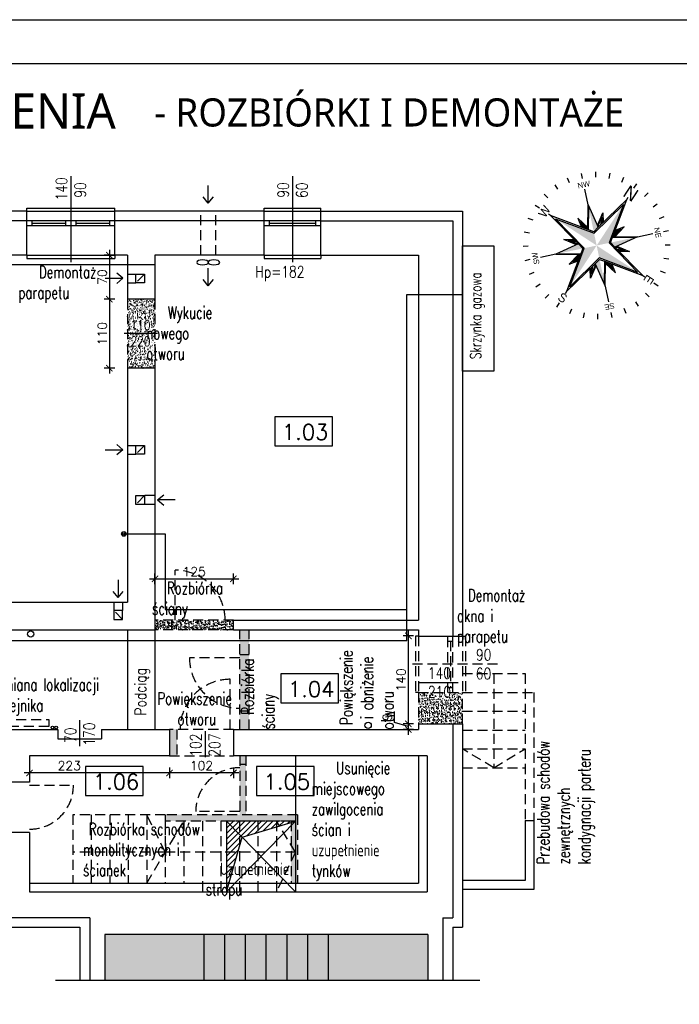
# Model space of a CAD drawing. Header units: millimetres. Extents: x 31969 to 285678, y -69766 to -5517.
# Tile 7 of 37: x 142905 to 143957, y -14058 to -12488. Entities that reach past the tile are written whole.
import ezdxf
from ezdxf.enums import TextEntityAlignment as Align
from ezdxf.lldxf.tags import DXFTag

# ---------------------------------------------------------------- set-up
doc = ezdxf.new("R2010")
doc.units = ezdxf.units.MM
doc.linetypes.add('KRE_16_8', pattern=[24, 16, -8])
for name, color, linetype in [('a-biblioteka', 251, 'Continuous'), ('a-izolacja 1', 3, 'Continuous'), ('a-opis 2', 1, 'Continuous'), ('a-opis 3', 15, 'Continuous'), ('a-opis stolarki 1', 3, 'Continuous'), ('a-przekrój 1', 3, 'Continuous'), ('a-ramka', 7, 'Continuous'), ('a-schody', 3, 'Continuous'), ('a-stolarka okienna', 3, 'Continuous'), ('a-szkło', 4, 'Continuous'), ('a-szraf', 252, 'Continuous'), ('a-wentylacja', 3, 'Continuous'), ('a-wyburzenia i rozbiórki', 152, 'KRE_16_8'), ('a-wymiary', 11, 'Continuous'), ('a-ściany istniejące murowane', 6, 'Continuous')]:
    doc.layers.add(name, color=color, linetype=linetype)
doc.styles.add('APLUS', font='txt', dxfattribs={"width": 0.6})
doc.styles.add('MAREK', font='simplex.shx')
doc.styles.add('PRZEKRÓJ2', font='l_10646.ttf')
doc.styles.add('RS01507', font='romans.shx', dxfattribs={"width": 0.7, "height": 0.15})
doc.styles.add('WYMIAR', font='romans.shx', dxfattribs={"width": 0.8})
tags = doc.linetypes.add('DASHED', pattern=[0.75, 0.5, -0.25]).pattern_tags.tags
tags[6:7] = [DXFTag(74, 4), DXFTag(75, 0), DXFTag(340, '0'), DXFTag(46, 1.0), DXFTag(50, 0.0), DXFTag(44, 0.0), DXFTag(45, 0.0)]
tags[4:5] = [DXFTag(74, 4), DXFTag(75, 0), DXFTag(340, '0'), DXFTag(46, 1.0), DXFTag(50, 0.0), DXFTag(44, 0.0), DXFTag(45, 0.0)]
doc.dimstyles.new('MAREK', dxfattribs={"dimscale": 0.85, "dimtxt": 17, "dimasz": 12, "dimexe": 10, "dimexo": 0.625, "dimgap": 5, "dimtad": 1, "dimdec": 1, "dimdsep": 46, "dimtxsty": 'MAREK', "dimblk1": 'ARCHTICK', "dimblk2": 'ARCHTICK', "dimsah": 1, "dimcen": 2.5, "dimdle": 10, "dimadec": 0, "dimazin": 0, "dimtfac": 1, "dimtdec": 1, "dimtmove": 1, "dimatfit": 3, "dimldrblk": 'ARCHTICK', "dimfxl": 0, "dimtolj": 1, "dimtzin": 0, "dimarcsym": 0})
pattern_1 = [(50, (0, 82.701), (9.10923345, -0.79695428), [0.9525, -10.4775]), (355, (0, 82.701), (-1.7621711, 9.55284226), [0.762, -8.3820292]), (100.451445, (0.759, 82.635), (7.34706235, 8.7558876), [0.80950044, -8.90451223]), (46.1842, (0, 85.241), (13.55395204, -2.1021164), [1.42875, -15.71625]), (96.635558, (1.13, 85.066), (11.8702067, 12.3713062), [1.2142512, -13.3567804]), (351.184151, (0, 85.241), (11.8702067, 12.3713062), [1.1429984, -12.5729866]), (21, (1.27, 84.606), (7.58071956, -5.1132599), [0.9525, -10.4775]), (326, (1.27, 84.606), (3.0901014, 9.2093983), [0.762, -8.382]), (71.451445, (1.902, 84.18), (10.67082096, 4.09613844), [0.80950044, -8.9044969]), (37.5, (0, 82.7014), (0.15443016, 4.22775194), [0, -8.2804, 0, -8.509, 0, -8.41375]), (7.5, (0, 82.7014), (3.34098313, 5.00902874), [0, -4.8514, 0, -8.0899, 0, -3.20675]), (327.5, (-2.832, 82.7014), (6.77952976, -0.2864372), [0, -3.175, 0, -9.906, 0, -13.1445]), (317.5, (-4.102, 82.7014), (7.40645907, 1.27132455), [0, -4.1275, 0, -6.5786, 0, -9.3345])]

# ---------------------------------------------------------------- blocks, each defined once
blk = doc.blocks.new('SYMBOL N')
for p, q in [((-46, 227.7), (-49.5, 245.1)), ((0, 232.3), (0, 250)), ((45.4, 227.8), (48.8, 245.2)), ((-129.1, 193.2), (-138.9, 207.9)), ((-89.1, 214.5), (-95.9, 230.9)), ((88.7, 214.7), (95.5, 231.1)), ((128.6, 193.5), (138.3, 208.2)), ((-164.2, 164.3), (-176.7, 176.8)), ((0, 186.9), (-29.3, 55.1)), ((0, 186.9), (0, 195.9)), ((29.3, 55), (0, 186.9)), ((164.3, 164.2), (176.8, 176.7)), ((-193.5, 128.5), (-208.2, 138.3)), ((-100, 100), (-138.1, 138.1)), ((-30.4, 30.4), (0, 167)), ((0, 167), (30.4, 30.4)), ((100.1, 100), (138.2, 138.1)), ((193.2, 129.1), (207.9, 138.9)), ((-35.2, 58.8), (-43.2, 104.4)), ((-43.2, 104.4), (-24.3, 77.4)), ((43.4, 104.4), (24.4, 77.5)), ((35.3, 58.8), (43.4, 104.4)), ((-214.7, 88.7), (-231, 95.5)), ((-29.2, 55.1), (-100, 100.1)), ((-100, 100.1), (-55, 29.4)), ((-92.9, 93), (-52.7, 29.9)), ((-31.7, 56.6), (-37.9, 91.4)), ((-37.9, 91.4), (-25.2, 73.4)), ((-37.9, 91.4), (-27, 65.3)), ((-37.8, 91.5), (-27, 65.3)), ((38, 91.4), (25.3, 73.4)), ((38, 91.4), (27.1, 65.3)), ((38, 91.4), (27.1, 65.2)), ((29.3, 55), (100.1, 100)), ((29.8, 52.8), (93, 93)), ((31.8, 56.6), (38, 91.4)), ((100.1, 100), (55.1, 29.3)), ((214.5, 89.1), (230.9, 95.9)), ((-227.8, 45.4), (-245.2, 48.8)), ((-58.8, 35.3), (-104.4, 43.4)), ((-104.4, 43.4), (-77.5, 24.4)), ((-91.4, 38), (-65.3, 27.1)), ((-56.6, 31.8), (-91.4, 38)), ((-91.4, 38), (-73.4, 25.3)), ((-91.4, 38), (-65.2, 27.1)), ((-34, 34), (-55, 29.3)), ((-29.3, 55.1), (-34, 34)), ((34, 34), (29.3, 55)), ((55.1, 29.3), (34, 34)), ((56.6, 31.7), (91.4, 37.9)), ((58.8, 35.2), (104.4, 43.2)), ((91.4, 37.9), (65.3, 27)), ((91.4, 37.9), (73.4, 25.2)), ((104.4, 43.2), (77.4, 24.3)), ((227.7, 46), (245.1, 49.5)), ((-232.3, 0), (-250, 0)), ((-186.9, 0), (-195.8, 0)), ((-55, 29.3), (-186.9, 0)), ((-186.9, 0), (-55, -29.3)), ((-167, 0), (-30.4, 30.4)), ((-30.4, -30.4), (-167, 0)), ((30.4, 30.4), (167, 0)), ((167, 0), (30.4, -30.4)), ((186.9, 0), (55.1, 29.3)), ((55.1, -29.3), (186.9, 0)), ((186.9, 0), (195.9, 0)), ((232.3, 0), (250, 0)), ((-104.4, -43.4), (-77.5, -24.4)), ((-55, -29.3), (-100, -100.1)), ((-91.5, -37.8), (-65.3, -27)), ((-91.4, -38), (-73.4, -25.3)), ((-91.4, -38), (-65.3, -27.1)), ((-56.6, -31.8), (-91.4, -38)), ((-55, -29.3), (-34, -34)), ((0, -167), (-30.4, -30.4)), ((30.4, -30.4), (0, -167)), ((34, -34), (55.1, -29.3)), ((52.9, -29.8), (93.1, -92.9)), ((55.1, -29.3), (100.1, -100)), ((56.6, -31.7), (91.4, -37.9)), ((91.4, -37.9), (65.3, -27)), ((91.4, -37.9), (73.4, -25.2)), ((104.4, -43.2), (77.4, -24.3)), ((-227.7, -46), (-245.1, -49.5)), ((-58.8, -35.3), (-104.4, -43.4)), ((-100, -100.1), (-29.3, -55.1)), ((-93, -93), (-29.8, -52.8)), ((-35.2, -58.8), (-43.2, -104.4)), ((-31.7, -56.6), (-37.9, -91.4)), ((-37.9, -91.4), (-27, -65.3)), ((-37.9, -91.4), (-27, -65.3)), ((-34, -34), (-29.3, -55.1)), ((-29.3, -55.1), (0, -186.9)), ((0, -186.9), (29.3, -55)), ((37.9, -91.4), (27, -65.3)), ((38, -91.4), (27.1, -65.3)), ((29.3, -55), (34, -34)), ((100.1, -100), (29.4, -55)), ((31.8, -56.6), (38, -91.4)), ((35.3, -58.8), (43.4, -104.4)), ((58.8, -35.2), (104.4, -43.2)), ((227.9, -45.3), (245.2, -48.7)), ((-214.5, -89.1), (-230.9, -95.9)), ((-100, -100), (-138.1, -138.1)), ((-43.2, -104.4), (-24.3, -77.4)), ((-37.9, -91.4), (-25.2, -73.4)), ((43.4, -104.4), (24.4, -77.5)), ((38, -91.4), (25.3, -73.4)), ((100.1, -100), (138.2, -138.1)), ((214.8, -88.6), (231.1, -95.4)), ((-193.2, -129.1), (-207.9, -138.9)), ((193.6, -128.5), (208.3, -138.3)), ((-164.2, -164.3), (-176.7, -176.8)), ((164.3, -164.3), (176.8, -176.8)), ((-128.4, -193.5), (-138.2, -208.2)), ((0, -186.9), (0, -195.8)), ((129.1, -193.2), (138.9, -207.9)), ((-88.6, -214.7), (-95.4, -231)), ((-45.3, -227.8), (-48.7, -245.1)), ((0, -232.3), (0, -250)), ((46, -227.7), (49.5, -245.1)), ((89.1, -214.5), (95.9, -230.9))]:
    blk.add_line(p, q)
for points in [[(30.4, 30.4), (0, 167), (0, 0)], [(-33.9, 34), (-92.9, 93), (-29.7, 52.8)], [(-25.2, 73.4), (-37.8, 91.5), (-27, 65.3)], [(27.1, 65.2), (38, 91.4), (29.4, 55.1), (31.8, 56.7)], [(34, 34), (52.8, 29.8), (93, 93)], [(-65.2, 27.1), (-91.4, 38), (-55.1, 29.4), (-56.6, 31.8)], [(73.4, 25.2), (91.4, 37.9), (65.3, 27)], [(-30.4, 30.4), (-167, 0), (0, 0)], [(0, -167), (0, 0), (-30.4, -30.4)], [(30.4, -30.4), (167, 0), (0, 0)], [(-34, -34), (-93, -93), (-52.8, -29.8)], [(-73.4, -25.2), (-91.5, -37.8), (-65.3, -27)], [(65.3, -27), (91.4, -37.9), (55.1, -29.3), (56.7, -31.7)], [(-27, -65.3), (-37.9, -91.4), (-29.3, -55.1), (-31.7, -56.7)], [(25.2, -73.4), (37.9, -91.4), (27, -65.3)], [(93.1, -92.9), (34, -34), (29.9, -52.7)]]:
    blk.add_solid(points)
at = {"style": 'APLUS'}
blk.add_text('W', height=29.9, dxfattribs=at).set_placement((0, 211.8), align=Align.MIDDLE)
for s, height, rotation, p in [('SW', 18.69, 45, (-149.8, 149.8)), ('NW', 18.69, 315, (149.8, 149.8)), ('S', 29.9, 270, (-211.8, 0)), ('N', 44.9, 270, (211.8, -0.7)), ('SE', 18.69, 135, (-149.8, -149.8)), ('NE', 18.69, 225, (149.8, -149.8)), ('E', 29.9, 180, (0, -211.8))]:
    blk.add_text(s, height=height, rotation=rotation, dxfattribs=at).set_placement(p, align=Align.MIDDLE)
blk = doc.blocks.new('_ARCHTICK')
at = {"color": 0, "linetype": 'ByBlock', "const_width": 0.15}
blk.add_lwpolyline([(-0.5, -0.5), (0.5, 0.5)], dxfattribs=at)
blk = doc.blocks.new('*D51')
at = {"layer": 'a-wymiary', "color": 0, "lineweight": -2, "ltscale": 100}
for p, q in [((143121.1, -13388), (143121.1, -13371)), ((143246.1, -13388), (143246.1, -13371)), ((143112.6, -13379.5), (143254.6, -13379.5))]:
    blk.add_line(p, q, dxfattribs=at)
at = {"layer": 'DEFPOINTS', "color": 0, "ltscale": 100}
for p in [(143246.1, -13379.5), (143121.1, -13445.6), (143246.1, -13445.6)]:
    blk.add_point(p, dxfattribs=at)
at = {"layer": 'a-wymiary', "color": 0, "lineweight": -2, "ltscale": 100, "xscale": 10.2, "yscale": 10.2, "zscale": 10.2, "rotation": 180}
blk.add_blockref('_ARCHTICK', (143121.1, -13379.5), dxfattribs=at)
at = {"layer": 'a-wymiary', "color": 0, "lineweight": -2, "ltscale": 100, "xscale": 10.2, "yscale": 10.2, "zscale": 10.2}
blk.add_blockref('_ARCHTICK', (143246.1, -13379.5), dxfattribs=at)
at = {"layer": 'a-wymiary', "color": 0, "ltscale": 100, "insert": (143183.6, -13368.1), "char_height": 14.45, "attachment_point": 5, "style": 'MAREK'}
blk.add_mtext('\\A1;125', dxfattribs=at)
blk = doc.blocks.new('*D52')
at = {"layer": 'a-wymiary', "color": 0, "lineweight": -2, "ltscale": 100}
for p, q in [((143056.9, -12863.6), (143039.9, -12863.6)), ((143048.4, -12855.1), (143048.4, -12942.1)), ((143056.9, -12933.6), (143039.9, -12933.6))]:
    blk.add_line(p, q, dxfattribs=at)
at = {"layer": 'DEFPOINTS', "color": 0, "ltscale": 100}
for p in [(143077.1, -12863.6), (143048.4, -12933.6), (143077.1, -12933.6)]:
    blk.add_point(p, dxfattribs=at)
at = {"layer": 'a-wymiary', "color": 0, "lineweight": -2, "ltscale": 100, "xscale": 10.2, "yscale": 10.2, "zscale": 10.2}
for p, rotation in [((143048.4, -12863.6), 90), ((143048.4, -12933.6), 270)]:
    blk.add_blockref('_ARCHTICK', p, dxfattribs=dict(at, rotation=rotation))
at = {"layer": 'a-wymiary', "color": 0, "ltscale": 100, "insert": (143037, -12898.6), "char_height": 14.45, "attachment_point": 5, "rotation": 90, "style": 'MAREK'}
blk.add_mtext('\\A1;70', dxfattribs=at)
blk = doc.blocks.new('*D53')
at = {"layer": 'a-wymiary', "color": 0, "lineweight": -2, "ltscale": 100}
for p, q in [((143048.4, -12925.1), (143048.4, -13052.1)), ((143056.9, -12933.6), (143039.9, -12933.6)), ((143056.9, -13043.6), (143039.9, -13043.6))]:
    blk.add_line(p, q, dxfattribs=at)
at = {"layer": 'DEFPOINTS', "color": 0, "ltscale": 100}
for p in [(143077.1, -12933.6), (143048.4, -13043.6), (143077.1, -13043.6)]:
    blk.add_point(p, dxfattribs=at)
at = {"layer": 'a-wymiary', "color": 0, "lineweight": -2, "ltscale": 100, "xscale": 10.2, "yscale": 10.2, "zscale": 10.2}
for p, rotation in [((143048.4, -12933.6), 90), ((143048.4, -13043.6), 270)]:
    blk.add_blockref('_ARCHTICK', p, dxfattribs=dict(at, rotation=rotation))
at = {"layer": 'a-wymiary', "color": 0, "ltscale": 100, "insert": (143037, -12988.6), "char_height": 14.45, "attachment_point": 5, "rotation": 90, "style": 'MAREK'}
blk.add_mtext('\\A1;110', dxfattribs=at)
blk = doc.blocks.new('*D54')
at = {"layer": 'a-wymiary', "color": 0, "lineweight": -2, "ltscale": 100}
for p, q in [((143144.1, -13680.4), (143144.1, -13697.4)), ((143246.1, -13680.4), (143246.1, -13697.4)), ((143254.6, -13688.9), (143135.6, -13688.9))]:
    blk.add_line(p, q, dxfattribs=at)
at = {"layer": 'DEFPOINTS', "color": 0, "ltscale": 100}
for p in [(143144.1, -13661.6), (143246.1, -13661.6), (143144.1, -13688.9)]:
    blk.add_point(p, dxfattribs=at)
at = {"layer": 'a-wymiary', "color": 0, "lineweight": -2, "ltscale": 100, "xscale": 10.2, "yscale": 10.2, "zscale": 10.2, "rotation": 180}
blk.add_blockref('_ARCHTICK', (143144.1, -13688.9), dxfattribs=at)
at = {"layer": 'a-wymiary', "color": 0, "lineweight": -2, "ltscale": 100, "xscale": 10.2, "yscale": 10.2, "zscale": 10.2}
blk.add_blockref('_ARCHTICK', (143246.1, -13688.9), dxfattribs=at)
at = {"layer": 'a-wymiary', "color": 0, "ltscale": 100, "insert": (143195.1, -13677.4), "char_height": 14.45, "attachment_point": 5, "style": 'MAREK'}
blk.add_mtext('\\A1;102', dxfattribs=at)
blk = doc.blocks.new('*D62')
at = {"layer": 'a-wymiary', "color": 0, "lineweight": -2, "ltscale": 100}
for p, q in [((142921.1, -13680.4), (142921.1, -13697.4)), ((143144.1, -13680.4), (143144.1, -13697.4)), ((143152.6, -13688.9), (142912.6, -13688.9))]:
    blk.add_line(p, q, dxfattribs=at)
at = {"layer": 'DEFPOINTS', "color": 0, "ltscale": 100}
for p in [(142921.1, -13661.6), (143144.1, -13661.6), (142921.1, -13688.9)]:
    blk.add_point(p, dxfattribs=at)
at = {"layer": 'a-wymiary', "color": 0, "lineweight": -2, "ltscale": 100, "xscale": 10.2, "yscale": 10.2, "zscale": 10.2, "rotation": 180}
blk.add_blockref('_ARCHTICK', (142921.1, -13688.9), dxfattribs=at)
at = {"layer": 'a-wymiary', "color": 0, "lineweight": -2, "ltscale": 100, "xscale": 10.2, "yscale": 10.2, "zscale": 10.2}
blk.add_blockref('_ARCHTICK', (143144.1, -13688.9), dxfattribs=at)
at = {"layer": 'a-wymiary', "color": 0, "ltscale": 100, "insert": (142984.5, -13677.4), "char_height": 14.45, "attachment_point": 5, "style": 'MAREK'}
blk.add_mtext('\\A1;223', dxfattribs=at)
blk = doc.blocks.new('*D162')
at = {"layer": 'a-wymiary', "color": 0, "lineweight": -2, "ltscale": 100}
for p, q in [((143524.9, -13462.1), (143524.9, -13619.1)), ((143533.4, -13470.6), (143516.4, -13470.6)), ((143533.4, -13610.6), (143516.4, -13610.6))]:
    blk.add_line(p, q, dxfattribs=at)
at = {"layer": 'DEFPOINTS', "color": 0, "ltscale": 100}
for p in [(143541.1, -13470.6), (143524.9, -13610.6), (143541.1, -13610.6)]:
    blk.add_point(p, dxfattribs=at)
at = {"layer": 'a-wymiary', "color": 0, "lineweight": -2, "ltscale": 100, "xscale": 10.2, "yscale": 10.2, "zscale": 10.2}
for p, rotation in [((143524.9, -13470.6), 90), ((143524.9, -13610.6), 270)]:
    blk.add_blockref('_ARCHTICK', p, dxfattribs=dict(at, rotation=rotation))
at = {"layer": 'a-wymiary', "color": 0, "ltscale": 100, "insert": (143513.4, -13540.6), "char_height": 14.45, "attachment_point": 5, "rotation": 90, "style": 'MAREK'}
blk.add_mtext('\\A1;140', dxfattribs=at)
blk = doc.blocks.new('*D163')
at = {"layer": 'a-wymiary', "color": 0, "lineweight": -2, "ltscale": 100}
for p, q in [((143502.8, -13608.5), (143502.8, -13591.1)), ((143524.9, -13602.1), (143524.9, -13628.1)), ((143524.9, -13615.1), (143502.8, -13608.5)), ((143533.4, -13610.6), (143516.4, -13610.6)), ((143533.4, -13619.6), (143516.4, -13619.6))]:
    blk.add_line(p, q, dxfattribs=at)
at = {"layer": 'DEFPOINTS', "color": 0, "ltscale": 100}
for p in [(143524.9, -13619.6), (143541.1, -13610.6), (143541.1, -13619.6)]:
    blk.add_point(p, dxfattribs=at)
at = {"layer": 'a-wymiary', "color": 0, "lineweight": -2, "ltscale": 100, "xscale": 10.2, "yscale": 10.2, "zscale": 10.2}
for p, rotation in [((143524.9, -13610.6), 90), ((143524.9, -13619.6), 270)]:
    blk.add_blockref('_ARCHTICK', p, dxfattribs=dict(at, rotation=rotation))
at = {"layer": 'a-wymiary', "color": 0, "ltscale": 100, "insert": (143491.3, -13599.8), "char_height": 14.45, "attachment_point": 5, "rotation": 90, "style": 'MAREK'}
blk.add_mtext('\\A1;9', dxfattribs=at)

msp = doc.modelspace()

# ---------------------------------------------------------------- hatches: boundary and pattern name
at = {"layer": 'a-biblioteka'}
h = msp.add_hatch(dxfattribs=at)
h.set_pattern_fill('LINE', color=256, scale=2, angle=45)
h.set_pattern_definition([(45, (-1101.686, 82.7014), (-4.49012806, 4.49012806), [])])
h.paths.add_polyline_path([(143345.07, -13765.63), (143235.07, -13765.63), (143260.02, -13791.25)])
h.paths.add_polyline_path([(143260.02, -13791.25), (143235.07, -13765.63), (143235.07, -13878.63)])
at = {"layer": 'a-szraf', "ltscale": 30}
h = msp.add_hatch(dxfattribs=at)
h.set_pattern_fill('DOTS', color=256, scale=3)
h.set_pattern_definition([(0, (0, 82.7014), (2.38125, 4.7625), [0, -4.7625])])
h.paths.add_polyline_path([(143556.07, -13946.63), (143397.57, -13946.63), (143397.57, -14019.22), (143556.07, -14019.22)])
h.paths.add_polyline_path([(143397.57, -13946.63), (143364.57, -13946.63), (143364.57, -14019.22), (143397.57, -14019.22)])
h.paths.add_polyline_path([(143364.57, -13946.63), (143331.57, -13946.63), (143331.57, -14019.22), (143364.57, -14019.22)])
h.paths.add_polyline_path([(143331.57, -13946.63), (143298.57, -13946.63), (143298.57, -14019.22), (143331.57, -14019.22)])
h.paths.add_polyline_path([(143298.57, -13946.63), (143265.57, -13946.63), (143265.57, -14019.22), (143298.57, -14019.22)])
h.paths.add_polyline_path([(143265.57, -13946.63), (143232.57, -13946.63), (143232.57, -14019.22), (143265.57, -14019.22)])
h.paths.add_polyline_path([(143232.57, -13946.63), (143199.57, -13946.63), (143199.57, -14019.22), (143232.57, -14019.22)])
h.paths.add_polyline_path([(143199.57, -13946.63), (143041.07, -13946.63), (143041.07, -14019.22), (143199.57, -14019.22)])
at = {"layer": 'a-wyburzenia i rozbiórki'}
h = msp.add_hatch(dxfattribs=at)
h.set_pattern_fill('AR-CONC', color=256, scale=0.05, style=0)
h.set_pattern_definition(pattern_1)
h.paths.add_polyline_path([(143121.07, -12988.63), (143077.07, -12988.63), (143077.07, -13043.63), (143121.07, -13043.63)])
h.paths.add_polyline_path([(143121.07, -12933.63), (143077.07, -12933.63), (143077.07, -12988.63), (143121.07, -12988.63)])
h = msp.add_hatch(dxfattribs=at)
h.set_pattern_fill('AR-CONC', color=256, scale=0.05, style=0)
h.paths.add_polyline_path([(143246.07, -13445.63), (143148.07, -13445.63), (143148.07, -13460.63), (143246.07, -13460.63)])
h.paths.add_polyline_path([(143148.07, -13445.63), (143121.07, -13445.63), (143121.07, -13460.63), (143148.07, -13460.63)])
h = msp.add_hatch(dxfattribs=at)
h.set_pattern_fill('AR-CONC', color=256, scale=0.05, style=0)
h.set_pattern_definition([(50, (-119.963, 0), (9.10923345, -0.79695428), [0.9525, -10.4775]), (355, (-119.963, 0), (-1.7621711, 9.55284226), [0.762, -8.3820292]), (100.451445, (-119.204, -0.066), (7.34706235, 8.7558876), [0.80950044, -8.90451223]), (46.1842, (-119.963, 2.54), (13.55395204, -2.1021164), [1.42875, -15.71625]), (96.635558, (-118.833, 2.365), (11.8702067, 12.3713062), [1.2142512, -13.3567804]), (351.184151, (-119.963, 2.54), (11.8702067, 12.3713062), [1.1429984, -12.5729866]), (21, (-118.693, 1.905), (7.58071956, -5.1132599), [0.9525, -10.4775]), (326, (-118.693, 1.905), (3.0901014, 9.2093983), [0.762, -8.382]), (71.451445, (-118.061, 1.479), (10.67082096, 4.09613844), [0.80950044, -8.9044969]), (37.5, (-119.9628, 0), (0.15443016, 4.22775194), [0, -8.2804, 0, -8.509, 0, -8.41375]), (7.5, (-119.963, 0), (3.34098313, 5.00902874), [0, -4.8514, 0, -8.0899, 0, -3.20675]), (327.5, (-122.795, 0), (6.77952976, -0.2864372), [0, -3.175, 0, -9.906, 0, -13.1445]), (317.5, (-124.065, 0), (7.40645907, 1.27132455), [0, -4.1275, 0, -6.5786, 0, -9.3345])])
h.paths.add_polyline_path([(143156.07, -13619.63), (143144.07, -13619.63), (143144.07, -13661.63), (143156.07, -13661.63)])
h.paths.add_polyline_path([(143256.07, -13619.63), (143271.07, -13619.63), (143271.07, -13590.63), (143256.07, -13590.63)])
h.paths.add_polyline_path([(143256.07, -13590.63), (143271.07, -13590.63), (143271.07, -13500.63), (143256.07, -13500.63)])
h.paths.add_polyline_path([(143271.07, -13478.08), (143256.07, -13478.08), (143256.07, -13500.63), (143271.07, -13500.63)])
h.paths.add_polyline_path([(143271.07, -13478.08), (143271.07, -13460.63), (143256.07, -13460.63), (143256.07, -13478.08)])
h = msp.add_hatch(dxfattribs=at)
h.set_pattern_fill('AR-CONC', color=256, scale=0.05, style=0)
h.paths.add_polyline_path([(143611.07, -13560.63), (143541.07, -13560.63), (143541.07, -13610.63), (143611.07, -13610.63)])
h = msp.add_hatch(dxfattribs=at)
h.set_pattern_fill('AR-CONC', color=256, scale=0.05, style=0)
h.set_pattern_definition(pattern_1)
h.paths.add_polyline_path([(143348.07, -13765.63), (143338.07, -13765.63), (143338.07, -13864.63), (143348.07, -13864.63)])
h.paths.add_polyline_path([(143348.07, -13755.63), (143137.57, -13755.63), (143137.57, -13765.63), (143348.07, -13765.63)])
h.paths.add_polyline_path([(143266.07, -13661.63), (143256.07, -13661.63), (143256.07, -13755.63), (143266.07, -13755.63)])

# ---------------------------------------------------------------- linework, layer by layer
at = {"layer": 'a-biblioteka', "linetype": 'DASHED', "lineweight": 25, "ltscale": 20}
for p, q in [((143077.07, -13460.63), (143077.07, -13619.63)), ((143121.07, -13460.63), (143121.07, -13619.63))]:
    msp.add_line(p, q, dxfattribs=at)
at = {"layer": 'a-biblioteka'}
for p, q in [((143260.02, -13791.25), (143345.07, -13765.63)), ((143235.07, -13878.63), (143260.02, -13791.25))]:
    msp.add_line(p, q, dxfattribs=at)
at = {"layer": 'a-biblioteka', "ltscale": 100}
msp.add_lwpolyline([(143611.07, -12848.63), (143661.07, -12848.63), (143661.07, -13048.63), (143611.07, -13048.63)], close=True, dxfattribs=at)
at = {"layer": 'a-biblioteka'}
for radius in [3.67, 2]:
    msp.add_circle((143071.51, -13307.91), radius, dxfattribs=at)
at = {"layer": 'a-izolacja 1'}
for p, q in [((142917.07, -12808.63), (142863.07, -12808.63)), ((143295.35, -12808.63), (143057.07, -12808.63)), ((143385.35, -12808.63), (143596.07, -12808.63)), ((143596.07, -12808.63), (143596.07, -13470.63)), ((143596.07, -13610.63), (143596.07, -13919.63)), ((143017.07, -13919.63), (142831.07, -13919.63)), ((143017.07, -13919.63), (143017.07, -14019.22)), ((143580.07, -13919.63), (143596.07, -13919.63)), ((143580.07, -13919.63), (143580.07, -14019.22))]:
    msp.add_line(p, q, dxfattribs=at)
at = {"layer": 'a-opis 3'}
for points in [[(143403.8, -13121.26), (143311.88, -13121.26), (143311.88, -13167.49), (143403.8, -13167.49)], [(143413.54, -13531.07), (143321.63, -13531.07), (143321.63, -13577.31), (143413.54, -13577.31)], [(143102.48, -13678.66), (143010.56, -13678.66), (143010.56, -13724.89), (143102.48, -13724.89)], [(143374.73, -13678.66), (143282.81, -13678.66), (143282.81, -13724.89), (143374.73, -13724.89)]]:
    msp.add_lwpolyline(points, close=True, dxfattribs=at)
at = {"layer": 'a-opis stolarki 1'}
for p, q in [((142987.07, -12737.42), (142987.07, -12874.54)), ((143340.35, -12737.42), (143340.35, -12874.54)), ((143124.9, -12988.63), (143071.78, -12988.63)), ((143124.9, -12988.63), (143071.78, -12988.63)), ((143542.83, -13544.79), (143604.12, -13544.79)), ((143001.34, -13646.08), (143001.34, -13605.04)), ((143201.07, -13622.58), (143201.07, -13663.63))]:
    msp.add_line(p, q, dxfattribs=at)
at = {"layer": 'a-przekrój 1', "ltscale": 100}
for centre, radius in [((142923.03, -13467.59), 5), ((143460.8, -13612.87), 5), ((142957.72, -13616.59), 2.19), ((142963.55, -13616.59), 2.19)]:
    msp.add_circle(centre, radius, dxfattribs=at)
at = {"layer": 'a-ramka', "ltscale": 0.5}
for points in [[(144061.38, -15458.17), (139861.38, -15458.17), (139861.38, -12488.17), (144061.38, -12488.17)], [(140111.38, -12558.17), (143991.38, -12558.17), (143991.38, -15388.17), (140111.38, -15388.17)]]:
    msp.add_lwpolyline(points, close=True, dxfattribs=at)
at = {"layer": 'a-schody', "ltscale": 300}
for p, q in [((143199.57, -14019.22), (143199.57, -13946.63)), ((143232.57, -14019.22), (143232.57, -13946.63)), ((143265.57, -14019.22), (143265.57, -13946.63)), ((143298.57, -14019.22), (143298.57, -13946.63)), ((143331.57, -14019.22), (143331.57, -13946.63)), ((143364.57, -14019.22), (143364.57, -13946.63)), ((143397.57, -14019.22), (143397.57, -13946.63))]:
    msp.add_line(p, q, dxfattribs=at)
at = {"layer": 'a-stolarka okienna', "ltscale": 40}
for p, q in [((142917.07, -12793.63), (142917.07, -12788.63)), ((142917.07, -12788.63), (143057.07, -12788.63)), ((143057.07, -12793.63), (143057.07, -12788.63)), ((143295.35, -12793.63), (143295.35, -12788.63)), ((143295.35, -12788.63), (143385.35, -12788.63)), ((143385.35, -12793.63), (143385.35, -12788.63)), ((142917.07, -12863.63), (142917.07, -12868.63)), ((142917.07, -12868.63), (143057.07, -12868.63)), ((143057.07, -12863.63), (143057.07, -12868.63)), ((143295.35, -12863.63), (143295.35, -12868.63)), ((143295.35, -12868.63), (143385.35, -12868.63)), ((143385.35, -12863.63), (143385.35, -12868.63))]:
    msp.add_line(p, q, dxfattribs=at)
at = {"layer": 'a-stolarka okienna', "linetype": 'DASHED', "lineweight": 25, "ltscale": 20}
for p, q in [((142917.07, -12793.63), (143057.07, -12793.63)), ((143295.35, -12793.63), (143385.35, -12793.63)), ((142917.07, -12863.63), (143057.07, -12863.63)), ((143295.35, -12863.63), (143385.35, -12863.63)), ((143345.07, -13661.63), (143345.07, -13878.63)), ((143555.07, -13661.63), (143541.07, -13661.63)), ((143555.07, -13661.63), (143555.07, -13878.63)), ((143711.07, -13764.63), (143711.07, -13860.63)), ((143711.07, -13764.63), (143725.07, -13764.63)), ((143725.07, -13764.63), (143725.07, -13874.63)), ((143235.07, -13765.63), (143235.07, -13878.63)), ((143235.07, -13765.63), (143345.07, -13878.63)), ((143345.07, -13765.63), (143235.07, -13878.63)), ((142921.07, -13864.63), (142921.07, -13878.63)), ((143711.07, -13860.63), (143611.07, -13860.63)), ((143725.07, -13874.63), (143611.07, -13874.63)), ((142921.07, -13878.63), (143555.07, -13878.63))]:
    msp.add_line(p, q, dxfattribs=at)
at = {"layer": 'a-stolarka okienna'}
for p, q in [((143057.07, -12808.63), (142917.07, -12808.63)), ((143057.07, -12816.63), (142917.3, -12816.63)), ((142925.3, -12816.63), (142925.3, -12808.63)), ((142978.85, -12816.63), (142978.85, -12808.63)), ((142995.3, -12816.63), (142995.3, -12808.63)), ((143049.3, -12816.63), (143049.3, -12808.63)), ((143385.35, -12808.63), (143295.35, -12808.63)), ((143385.35, -12816.63), (143295.57, -12816.63)), ((143303.57, -12816.63), (143303.57, -12808.63)), ((143377.57, -12816.63), (143377.57, -12808.63))]:
    msp.add_line(p, q, dxfattribs=at)
at = {"layer": 'a-stolarka okienna', "linetype": 'DASHED', "lineweight": 25, "ltscale": 40}
for p, q in [((140928.07, -12878.63), (143121.07, -12878.63)), ((143522.33, -13478.08), (143522.33, -12926)), ((143522.33, -12926), (143611.07, -12926)), ((143071.51, -13307.91), (143137.19, -13307.91)), ((143137.19, -13307.91), (143137.19, -13428.14)), ((143137.19, -13428.14), (143522.33, -13428.14)), ((143522.33, -13478.08), (140656.09, -13478.08))]:
    msp.add_line(p, q, dxfattribs=at)
at = {"layer": 'a-szkło', "ltscale": 2}
for p, q in [((142925.3, -12812.63), (142978.85, -12812.63)), ((142995.3, -12812.63), (143049.3, -12812.63)), ((143303.57, -12812.63), (143377.57, -12812.63))]:
    msp.add_line(p, q, dxfattribs=at)
at = {"layer": 'a-wentylacja', "linetype": 'DASHED', "ltscale": 0.009}
for p, q in [((143206.03, -12780.5), (143206.03, -12752.38)), ((143206.03, -12780.5), (143197.89, -12770.75)), ((143206.03, -12780.5), (143214.18, -12770.75)), ((143206.03, -12912.33), (143206.03, -12884.21)), ((143041.71, -12900.4), (143069.83, -12900.4)), ((143069.83, -12900.4), (143060.08, -12892.25)), ((143069.83, -12900.4), (143060.08, -12908.55)), ((143206.03, -12912.33), (143197.89, -12902.58)), ((143206.03, -12912.33), (143214.18, -12902.58)), ((143069.83, -13173.68), (143060.08, -13165.54)), ((143041.71, -13173.68), (143069.83, -13173.68)), ((143069.83, -13173.68), (143060.08, -13181.83)), ((143125.33, -13253.68), (143135.08, -13245.54)), ((143153.45, -13253.68), (143125.33, -13253.68)), ((143125.33, -13253.68), (143135.08, -13261.83)), ((143062.35, -13381.26), (143062.35, -13409.38)), ((143062.35, -13409.38), (143054.2, -13399.63)), ((143062.35, -13409.38), (143070.49, -13399.63))]:
    msp.add_line(p, q, dxfattribs=at)
at = {"layer": 'a-wentylacja', "linetype": 'KRE_16_8'}
for p, q in [((143194.21, -12863.63), (143194.21, -12793.63)), ((143218.21, -12863.63), (143218.21, -12793.63)), ((143077.07, -12893.63), (143090.58, -12893.63)), ((143104.58, -12893.63), (143090.58, -12907.63)), ((143077.07, -12907.63), (143090.58, -12907.63)), ((143077.07, -13166.91), (143090.58, -13166.91)), ((143104.58, -13166.91), (143090.58, -13180.91)), ((143077.07, -13180.91), (143090.58, -13180.91)), ((143104.58, -13246.91), (143090.58, -13260.91)), ((143121.07, -13246.91), (143104.58, -13246.91)), ((143121.07, -13260.91), (143104.58, -13260.91)), ((143055.57, -13416.63), (143055.57, -13430.13)), ((143069.57, -13416.63), (143069.57, -13430.13)), ((143069.57, -13444.13), (143055.57, -13430.13))]:
    msp.add_line(p, q, dxfattribs=at)
for points in [[(143104.58, -12907.63), (143090.58, -12907.63), (143090.58, -12893.63), (143104.58, -12893.63)], [(143104.58, -13180.91), (143090.58, -13180.91), (143090.58, -13166.91), (143104.58, -13166.91)], [(143104.58, -13260.91), (143090.58, -13260.91), (143090.58, -13246.91), (143104.58, -13246.91)], [(143069.57, -13444.13), (143069.57, -13430.13), (143055.57, -13430.13), (143055.57, -13444.13)]]:
    msp.add_lwpolyline(points, close=True, dxfattribs=at)
at = {"layer": 'a-wentylacja', "extrusion": (0, 0, -1)}
for centre in [(143196.97, -12875.04), (143214.99, -12875.04)]:
    msp.add_ellipse(centre, major_axis=(-9.4, 0), ratio=0.4166685, dxfattribs=at)
at = {"layer": 'a-wyburzenia i rozbiórki'}
for p, q in [((143077.07, -12933.63), (143077.07, -13043.63)), ((143121.07, -12933.63), (143121.07, -13043.63)), ((143153.07, -13445.63), (143153.07, -13365.63)), ((143246.07, -13445.63), (143121.07, -13445.63)), ((143148.07, -13460.63), (143148.07, -13445.63)), ((143246.07, -13460.63), (143121.07, -13460.63)), ((143256.07, -13619.63), (143256.07, -13460.63)), ((143271.07, -13619.63), (143271.07, -13460.63)), ((143541.07, -13470.63), (143536.07, -13470.63)), ((143536.07, -13470.63), (143536.07, -13560.63)), ((143541.07, -13470.63), (143541.07, -13560.63)), ((143588.07, -13560.63), (143588.07, -13470.85)), ((143588.07, -13478.85), (143596.07, -13478.85)), ((143592.07, -13478.85), (143592.07, -13552.85)), ((143596.07, -13560.63), (143596.07, -13470.63)), ((143611.07, -13470.63), (143616.07, -13470.63)), ((143611.07, -13470.63), (143611.07, -13560.63)), ((143616.07, -13470.63), (143616.07, -13560.63)), ((143256.07, -13505.63), (143176.07, -13505.63)), ((143271.07, -13500.63), (143256.07, -13500.63)), ((143667.28, -13515.63), (143530.16, -13515.63)), ((143241.07, -13619.63), (143241.07, -13539.63)), ((143611.07, -13530.63), (143711.07, -13530.63)), ((143661.07, -13530.63), (143661.07, -13680.63)), ((143711.07, -13530.63), (143711.07, -13764.63)), ((143541.07, -13560.63), (143536.07, -13560.63)), ((143541.07, -13560.63), (143611.07, -13560.63)), ((143541.07, -13560.63), (143541.07, -13610.63)), ((143588.07, -13552.85), (143596.07, -13552.85)), ((143611.07, -13560.63), (143616.07, -13560.63)), ((143611.07, -13560.63), (143725.07, -13560.63)), ((143611.07, -13610.63), (143611.07, -13560.63)), ((143725.07, -13560.63), (143725.07, -13764.63)), ((143271.07, -13590.63), (143256.07, -13590.63)), ((143611.07, -13590.63), (143711.07, -13590.63)), ((143246.07, -13619.63), (143144.07, -13619.63)), ((143156.07, -13619.63), (143156.07, -13661.63)), ((143611.07, -13620.63), (143711.07, -13620.63)), ((143611.07, -13650.63), (143711.07, -13650.63)), ((143661.07, -13680.63), (143611.07, -13650.63)), ((143661.07, -13680.63), (143711.07, -13650.63)), ((143144.07, -13661.63), (143246.07, -13661.63)), ((143256.07, -13661.63), (143256.07, -13755.63)), ((143266.07, -13661.63), (143266.07, -13755.63)), ((143266.07, -13675.63), (143256.07, -13675.63)), ((143611.07, -13680.63), (143711.07, -13680.63)), ((142921.07, -13708.63), (142991.07, -13708.63)), ((142990.07, -13755.63), (142990.07, -13864.63)), ((143137.57, -13755.63), (142990.07, -13755.63)), ((143019.57, -13755.63), (143019.57, -13864.63)), ((143049.07, -13755.63), (143049.07, -13864.63)), ((143078.57, -13755.63), (143078.57, -13864.63)), ((143137.57, -13815.13), (143108.07, -13755.63)), ((143108.07, -13755.63), (143108.07, -13864.63)), ((143137.57, -13755.63), (143137.57, -13765.63)), ((143348.07, -13755.63), (143137.57, -13755.63)), ((143256.07, -13750.63), (143186.07, -13750.63)), ((143348.07, -13755.63), (143348.07, -13864.63)), ((143108.07, -13864.63), (143167.07, -13765.63)), ((143338.07, -13765.63), (143137.57, -13765.63)), ((143137.57, -13765.63), (143137.57, -13815.13)), ((143167.07, -13765.63), (143167.07, -13864.63)), ((143196.57, -13765.63), (143196.57, -13878.63)), ((143226.07, -13765.63), (143226.07, -13878.63)), ((143345.07, -13765.63), (143235.07, -13765.63)), ((143255.57, -13765.63), (143255.57, -13878.63)), ((143285.07, -13765.63), (143285.07, -13878.63)), ((143314.57, -13765.63), (143314.57, -13878.63)), ((143345.07, -13815.13), (143314.57, -13765.63)), ((143338.07, -13765.63), (143338.07, -13864.63)), ((143137.57, -13815.13), (142990.07, -13815.13)), ((143345.07, -13815.13), (143137.57, -13815.13)), ((143137.57, -13815.13), (143137.57, -13864.63)), ((143345.07, -13815.13), (143314.57, -13878.63))]:
    msp.add_line(p, q, dxfattribs=at)
msp.add_lwpolyline([(142951.89, -13615.03), (142851.91, -13615.03), (142851.91, -13603.52), (142951.89, -13603.52)], close=True, dxfattribs=at)
for centre, radius, start, end in [((143153.07, -13445.63), 80, 0, 90), ((143256.07, -13505.63), 80, 180, 270), ((143241.07, -13619.63), 80, 90, 180), ((143256.07, -13750.63), 70, 90, 180), ((142921.07, -13708.63), 70, 270, 0)]:
    msp.add_arc(centre, radius, start, end, dxfattribs=at)
at = {"layer": 'a-ściany istniejące murowane'}
for p, q in [((142917.07, -12793.63), (142863.07, -12793.63)), ((142917.07, -12863.63), (142917.07, -12793.63)), ((143057.07, -12863.63), (143057.07, -12793.63)), ((143295.35, -12793.63), (143057.07, -12793.63)), ((143295.35, -12863.63), (143295.35, -12793.63)), ((143385.35, -12863.63), (143385.35, -12793.63)), ((143385.35, -12793.63), (143611.07, -12793.63)), ((143611.07, -12793.63), (143611.07, -13470.63)), ((142917.07, -12863.63), (142863.07, -12863.63)), ((143077.07, -12863.63), (143057.07, -12863.63)), ((143077.07, -12863.63), (143077.07, -12933.63)), ((143121.07, -12863.63), (143121.07, -12933.63)), ((143295.35, -12863.63), (143121.07, -12863.63)), ((143385.35, -12863.63), (143541.07, -12863.63)), ((143541.07, -12863.63), (143541.07, -13445.63)), ((143121.07, -12933.63), (143077.07, -12933.63)), ((143121.07, -13043.63), (143077.07, -13043.63)), ((143077.07, -13043.63), (143077.07, -13416.63)), ((143121.07, -13043.63), (143121.07, -13460.63)), ((142838.07, -13416.63), (143077.07, -13416.63)), ((143121.07, -13445.63), (143121.07, -13445.63)), ((143246.07, -13445.63), (143541.07, -13445.63)), ((143246.07, -13460.63), (143246.07, -13445.63)), ((142838.07, -13460.63), (143121.07, -13460.63)), ((143246.07, -13460.63), (143541.07, -13460.63)), ((143541.07, -13460.63), (143541.07, -13470.63)), ((143541.07, -13470.63), (143611.07, -13470.63)), ((142853.07, -13619.63), (142966.07, -13619.63)), ((142966.07, -13619.63), (142966.07, -13634.63)), ((143036.07, -13619.63), (143144.07, -13619.63)), ((143036.07, -13619.63), (143036.07, -13634.63)), ((143144.07, -13619.63), (143144.07, -13661.63)), ((143246.07, -13619.63), (143541.07, -13619.63)), ((143246.07, -13619.63), (143246.07, -13661.63)), ((143541.07, -13610.63), (143541.07, -13619.63)), ((143541.07, -13610.63), (143611.07, -13610.63)), ((143611.07, -13610.63), (143611.07, -13934.63)), ((142966.07, -13634.63), (143036.07, -13634.63)), ((142921.07, -13661.63), (142921.07, -13703.63)), ((143144.07, -13661.63), (142921.07, -13661.63)), ((143541.07, -13661.63), (143246.07, -13661.63)), ((143541.07, -13661.63), (143541.07, -13864.63)), ((142921.07, -13703.63), (142879.07, -13703.63)), ((142921.07, -13783.63), (142879.07, -13783.63)), ((142921.07, -13783.63), (142921.07, -13864.63)), ((142921.07, -13864.63), (143541.07, -13864.63)), ((142831.07, -13934.63), (143001.07, -13934.63)), ((143001.07, -13934.63), (143001.07, -14019.22)), ((143001.07, -13934.63), (143001.07, -14019.22)), ((143596.07, -13934.63), (143611.07, -13934.63)), ((143596.07, -13934.63), (143596.07, -14019.22)), ((143596.07, -13934.63), (143596.07, -14019.22)), ((143556.07, -13946.63), (143041.07, -13946.63)), ((143041.07, -13946.63), (143041.07, -14019.22)), ((143556.07, -13946.63), (143556.07, -14019.22)), ((142962.28, -14019.22), (143638.64, -14019.22))]:
    msp.add_line(p, q, dxfattribs=at)

# ---------------------------------------------------------------- block references
at = {"layer": 'a-biblioteka', "xscale": 0.4689920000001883, "yscale": 0.4689920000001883, "zscale": 0.4689920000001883, "rotation": 56.9038412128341}
msp.add_blockref('SYMBOL N', (143825.06, -12848.19), dxfattribs=at)

# ---------------------------------------------------------------- texts
at = {"layer": 'a-biblioteka', "ltscale": 100, "style": 'RS01507', "width": 0.7}
msp.add_text('Skrzynka gazowa', height=17.1027, rotation=90, dxfattribs=at).set_placement((143632.2, -13029.1), align=Align.MIDDLE_LEFT)
at = {"layer": 'a-biblioteka', "linetype": 'DASHED', "lineweight": 25, "ltscale": 20, "insert": (143112.97, -13521.63), "char_height": 18, "width": 35.8438, "attachment_point": 9, "rotation": 90, "style": 'WYMIAR'}
msp.add_mtext('{\\Fromans.shx;\\W1.30304; }Podciąg', dxfattribs=at)
at = {"layer": 'a-opis 2', "ltscale": 2, "style": 'PRZEKRÓJ2'}
for s, height, p in [('- ROZBIÓRKI I DEMONTAŻE', 44.8605, (143119.89, -12658.47)), ('RZUT PODPIWNICZENIA', 56.0756, (142231.21, -12661.76))]:
    msp.add_text(s, height=height, dxfattribs=at).set_placement(p)
at = {"layer": 'a-opis 2', "ltscale": 40, "char_height": 19.613, "attachment_point": 7, "style": 'RS01507'}
for s, insert, width in [('{\\Fromans.shx;\\W2.43695; }Demontaż {\\Fromans.shx;\\W2.43695; }parapetu', (142903.45, -12939.56), 168.9019), ('{\\Fromans.shx;\\W1.28921; }Demontaż {\\Fromans.shx;\\W1.28921; }okna i {\\Fromans.shx;\\W1.28921; }parapetu', (143602.5, -13487.41), 137.387), ('{\\Fromans.shx;\\W2.88612; }Usunięcie {\\Fromans.shx;\\W2.88612; }miejscowego {\\Fromans.shx;\\W2.88612; }zawilgocenia {\\Fromans.shx;\\W2.88612; }ścian i {\\Fromans.shx;\\W2.88612; }uzupełnienie {\\Fromans.shx;\\W2.88612; }tynków ', (143371.02, -13860.93), 176.005)]:
    msp.add_mtext(s, dxfattribs=dict(at, insert=insert, width=width))
for s, width, insert in [('{\\Fromans.shx;\\W2.55270; }Wykucie {\\Fromans.shx;\\W2.55270; }nowego {\\Fromans.shx;\\W2.55270; }otworu', 147.8908, (143107.35, -13030.31)), ('{\\Fromans.shx;\\W1.76699; }Rozbiórka {\\Fromans.shx;\\W1.76699; }ściany', 147.8908, (143116.29, -13443.26)), ('{\\Fromans.shx;\\W0.39644; }Zmiana lokalizacji {\\Fromans.shx;\\W0.39644; }grzejnika', 198.5165, (142860.61, -13597.26)), ('{\\Fromans.shx;\\W0.55270; }Powiększenie\\P{\\Fromans.shx;\\W2.93365; }otworu', 147.8908, (143117.56, -13612.82)), ('{\\Fromans.shx;\\W0.67656; }Rozbiórka schodów {\\Fromans.shx;\\W0.67656; }monolitycznych i {\\Fromans.shx;\\W0.67656; }ścianek', 219.2835, (143006.4, -13853.6)), ('{\\Fromans.shx;\\W1.71945; }Uzupełnienie {\\Fromans.shx;\\W1.71945; }stropu', 176.005, (143201.82, -13890.91))]:
    msp.add_mtext_dynamic_manual_height_columns(s, width=width, gutter_width=12.5, heights=[0], dxfattribs=dict(at, insert=insert))
at = {"layer": 'a-opis 2', "ltscale": 40, "char_height": 19.613, "attachment_point": 7, "rotation": 90, "style": 'RS01507'}
for s, width, insert in [('{\\Fromans.shx;\\W0.55270; }Powiększenie\\P{\\Fromans.shx;\\W1.24318; }i obniżenie {\\Fromans.shx;\\W1.24318; }otworu', 147.8908, (143501.45, -13619.63)), ('{\\Fromans.shx;\\W1.76699; }Rozbiórka {\\Fromans.shx;\\W1.76699; }ściany', 147.8908, (143317.9, -13619.63)), ('Przebudowa schodów zewnętrznych kondygnacji parteru ', 225.9822, (143821.67, -13834.5))]:
    msp.add_mtext_dynamic_manual_height_columns(s, width=width, gutter_width=12.5, heights=[0], dxfattribs=dict(at, insert=insert))
at = {"layer": 'a-opis 3', "style": 'MAREK'}
for s, p in [('1.03', (143323.36, -13157.79)), ('1.04', (143333.1, -13567.61)), ('1.06', (143022.04, -13715.19)), ('1.05', (143294.29, -13715.19))]:
    msp.add_text(s, height=24.659, dxfattribs=at).set_placement(p)
at = {"layer": 'a-opis stolarki 1', "char_height": 18, "width": 35.8438, "attachment_point": 7, "rotation": 90, "style": 'WYMIAR'}
for s, insert in [('{\\Fromans.shx;\\W1.24457; }\\P140\\P{\\Fromans.shx;\\W0.29219; }90', (143011.05, -12776.41)), ('{\\Fromans.shx;\\W1.24457; }\\P{\\Fromans.shx;\\W0.29219; }90\\P{\\Fromans.shx;\\W0.26838; }60', (143364.33, -12776.41)), ('{\\Fromans.shx;\\W1.24457; }\\P{\\Fromans.shx;\\W0.29219; }70\\P170', (143025.32, -13645.51)), ('{\\Fromans.shx;\\W1.24457; }\\P102\\P207', (143225.05, -13663.05))]:
    msp.add_mtext(s, dxfattribs=dict(at, insert=insert))
at = {"layer": 'a-opis stolarki 1', "style": 'WYMIAR'}
for s, insert, char_height, width, attachment_point in [('{\\Fromans.shx;\\W1.42209; }Hp=182', (143359.45, -12904.94), 18, 35.8438, 9), ('{\\Fromans.shx;\\W1.32685; }\\P110\\P220', (143114, -13008.84), 15.6, 31.0646, 9), ('{\\Fromans.shx;\\W1.24457; }\\P140\\P210', (143556.05, -13568.66), 18, 35.8438, 7)]:
    msp.add_mtext(s, dxfattribs=dict(at, insert=insert, char_height=char_height, width=width, attachment_point=attachment_point))
at = {"layer": 'a-wyburzenia i rozbiórki', "insert": (143628.29, -13539.61), "char_height": 18, "width": 35.8438, "attachment_point": 7, "style": 'WYMIAR'}
msp.add_mtext('{\\Fromans.shx;\\W1.24457; }\\P{\\Fromans.shx;\\W0.29219; }90\\P{\\Fromans.shx;\\W0.26838; }60', dxfattribs=at)

# ---------------------------------------------------------------- dimensions: what is measured, and where the dimension line sits
at = {"layer": 'a-wymiary', "ltscale": 100}
for base, p1, p2, picture, middle in [((143048.43, -12933.63), (143077.07, -12863.63), (143077.07, -12933.63), '*D52', (143036.96, -12898.63)), ((143048.43, -13043.63), (143077.07, -12933.63), (143077.07, -13043.63), '*D53', (143036.96, -12988.63)), ((143524.86, -13610.63), (143541.07, -13470.63), (143541.07, -13610.63), '*D162', (143513.38, -13540.63)), ((143524.86, -13619.63), (143541.07, -13610.63), (143541.07, -13619.63), '*D163', (143491.28, -13604.25))]:
    dim = msp.add_linear_dim(base=base, p1=p1, p2=p2, angle=90, dimstyle='MAREK', dxfattribs=at)
    dim.commit()
    dim.dimension.update_dxf_attribs({"geometry": picture, "text_midpoint": middle})
for base, p1, p2, picture, middle in [((143246.07, -13379.55), (143121.07, -13445.63), (143246.07, -13445.63), '*D51', (143183.57, -13368.07)), ((143144.07, -13688.85), (143246.07, -13661.63), (143144.07, -13661.63), '*D54', (143195.07, -13677.38))]:
    dim = msp.add_linear_dim(base=base, p1=p1, p2=p2, dimstyle='MAREK', dxfattribs=at)
    dim.commit()
    dim.dimension.update_dxf_attribs({"geometry": picture, "text_midpoint": middle})
dim = msp.add_linear_dim(base=(142921.07, -13688.85), p1=(143144.07, -13661.63), p2=(142921.07, -13661.63), dimstyle='MAREK', dxfattribs=at)
dim.commit()
dim.dimension.update_dxf_attribs({"geometry": '*D62', "text_midpoint": (142984.46, -13688.85), "dimtype": 160})

doc.saveas('drawing.dxf')
